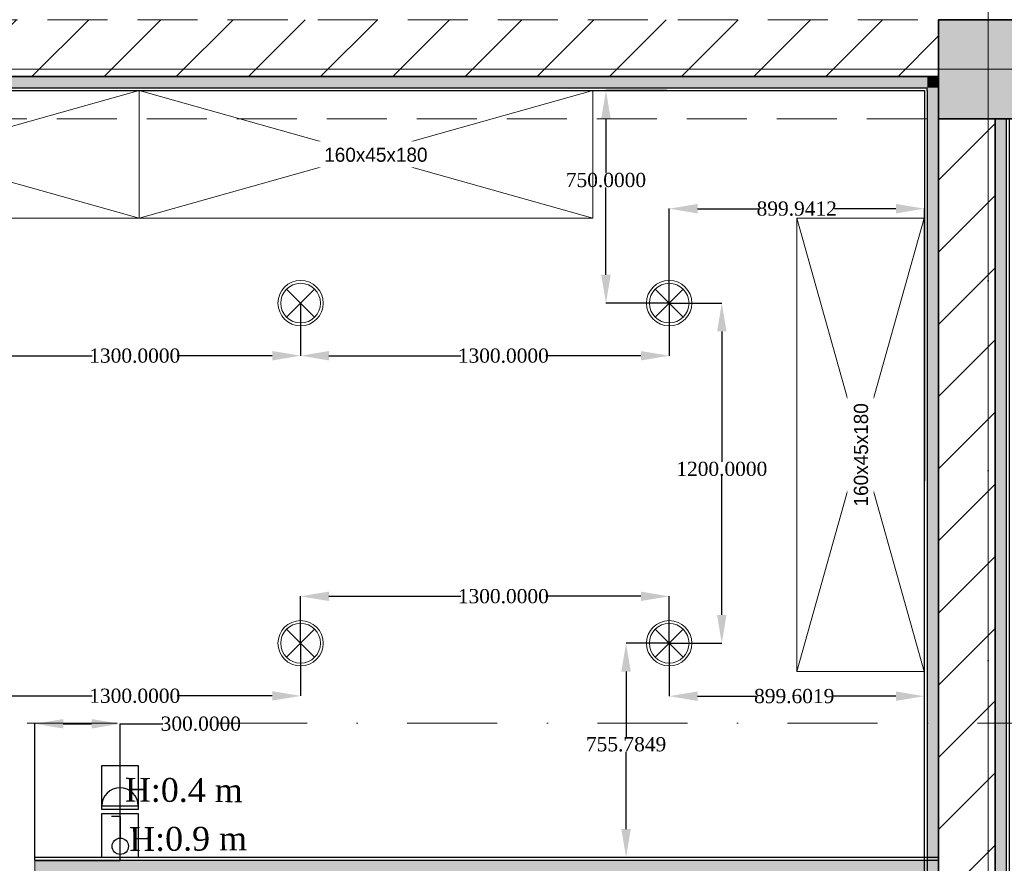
# Model space of a CAD drawing. Header units: inches. Extents: x -177438 to 34922, y -9538 to 55319.
# Tile 21 of 59: x -13647 to -10174, y 8821 to 11797. Entities that reach past the tile are written whole.
import ezdxf
from ezdxf.enums import TextEntityAlignment as Align

# ---------------------------------------------------------------- set-up
doc = ezdxf.new("R2010")
doc.units = ezdxf.units.IN
doc.header["$MEASUREMENT"] = 0
doc.set_wipeout_variables(frame=1)
for name, pattern in [('Dot & Dashed', [670.277762, 317.5, -176.388889, 0, -176.388874]), ('Hidden', [317.5, 211.666667, -105.833333]), ('Wipeout_Contour', [1000, 0, -1000])]:
    doc.linetypes.add(name, pattern=pattern)
for name, color, linetype in [('- განათება', 7, 'Continuous'), ('- საშტეფცელო როზეტები', 7, 'Continuous'), ('Marker - Section', 7, 'Continuous'), ('New_Structural - Bearing', 7, 'Continuous'), ('Structural - Bearing', 7, 'Continuous'), ('Structural - Grid', 7, 'Continuous')]:
    doc.layers.add(name, color=color, linetype=linetype)
for name, color, linetype, lineweight, true_color in [('Marker - Section_Pen_No__108', 7, 'Continuous', 13, 0xfd8379), ('New_Interior - Lamp_Pen_No__77', 7, 'Continuous', 20, 0xffeb28), ('New_Structural - Bearing_Pen_No__5', 7, 'Continuous', 25, 0x40a5ff), ('New_Structural - Bearing_Pen_No__57', 7, 'Continuous', 25, 0xdcd214), ('Structural - Bearing_Pen_No__102', 7, 'Continuous', 13, 0xcccccc), ('Structural - Bearing_Pen_No__161', 7, 'Continuous', 13, 0x6a6a6a), ('Structural - Bearing_Pen_No__28', 7, 'Continuous', 35, 0xa80f02), ('Structural - Bearing_Pen_No__81', 7, 'Continuous', 20, 0x6a6a6a), ('Structural - Grid_Pen_No__81', 7, 'Continuous', 20, 0x6a6a6a)]:
    doc.layers.add(name, color=color, linetype=linetype, lineweight=lineweight, true_color=true_color)
for name, color, linetype, lineweight in [('New_Annotation - Text_Pen_No__1', 7, 'Continuous', 13), ('New_Interior - Furniture _Pen_No__1', 7, 'Continuous', 13), ('New_Structural - Bearing_Pen_No__1', 7, 'Continuous', 13), ('Structural - Bearing_Pen_No__20', 1, 'Continuous', 0), ('Structural - Bearing_Pen_No__27', 7, 'Continuous', 35)]:
    doc.layers.add(name, color=color, linetype=linetype, lineweight=lineweight)
doc.styles.add('GENERATED_STYLE_3', font='txt')
doc.styles.get("Standard").update_dxf_attribs({"font": 'arial.ttf'})
doc.dimstyles.get("Standard").update_dxf_attribs({"dimtxt": 0.18, "dimasz": 0.18, "dimexe": 0.18, "dimexo": 0.0625, "dimgap": 0.09, "dimtad": 0, "dimtih": 1, "dimtoh": 1, "dimdec": 4, "dimzin": 0, "dimdsep": 46, "dimtxsty": 'Standard', "dimcen": 0.09, "dimadec": 0, "dimazin": 0, "dimtfac": 1, "dimtdec": 4, "dimtofl": 0, "dimtmove": 0, "dimatfit": 3, "dimfxl": 1, "dimtolj": 1, "dimtzin": 0, "dimarcsym": 0})
pattern_1 = [(45, (0, 0), (-127.2792, 127.2792), [])]

# ---------------------------------------------------------------- blocks, each defined once
blk = doc.blocks.new('Wall_2', base_point=(-46833.8, 32838))
at = {"layer": 'Structural - Bearing', "linetype": 'Continuous', "lineweight": 0, "true_color": 0x000000}
h = blk.add_hatch(dxfattribs=at)
h.set_pattern_fill('MASONRY_BLOCK', color=18, style=0, pattern_type=2)
h.set_pattern_definition(pattern_1)
h.paths.add_polyline_path([(-46833.8, 32838), (-46833.8, 32638), (-41183.8, 32638), (-41183.8, 32838)])
at = {"layer": 'Structural - Bearing_Pen_No__27', "color": 7, "linetype": 'Continuous', "lineweight": 35, "flags": 128}
blk.add_lwpolyline([(-46833.8, 32638), (-41183.8, 32638)], dxfattribs=at)
blk = doc.blocks.new('Wall_14', base_point=(-41183.8, 32488))
at = {"layer": 'Structural - Bearing', "linetype": 'Continuous', "lineweight": 0, "true_color": 0x000000}
h = blk.add_hatch(dxfattribs=at)
h.set_pattern_fill('MASONRY_BLOCK', color=18, style=0, pattern_type=2)
h.set_pattern_definition(pattern_1)
h.paths.add_polyline_path([(-40983.8, 32488), (-41183.8, 32488), (-41183.8, 26838), (-40983.8, 26838)])
at = {"layer": 'Structural - Bearing_Pen_No__27', "color": 7, "linetype": 'Continuous', "lineweight": 35, "flags": 128}
for points in [[(-41183.8, 32488), (-41183.8, 29832.2)], [(-40983.8, 26838), (-40983.8, 32488)]]:
    blk.add_lwpolyline(points, dxfattribs=at)
blk = doc.blocks.new('Wall_51', base_point=(-46983.8, 32638))
at = {"layer": 'New_Structural - Bearing_Pen_No__57', "linetype": 'Continuous', "lineweight": 25, "true_color": 0xdcd214}
for points in [[(-41223.8, 32638), (-46833.8, 32638), (-46833.8, 32598), (-41223.8, 32598)], [(-41223.8, 32598), (-41183.8, 32598), (-41183.8, 32638)], [(-41223.8, 32598), (-41183.8, 32638), (-41223.8, 32638)]]:
    blk.add_hatch(color=52, dxfattribs=at).paths.add_polyline_path(points)
at = {"layer": 'New_Structural - Bearing_Pen_No__1', "color": 7, "linetype": 'Continuous', "lineweight": 13, "flags": 128}
blk.add_lwpolyline([(-41183.8, 32638), (-41183.8, 32598)], dxfattribs=at)
at = {"layer": 'New_Structural - Bearing_Pen_No__5', "color": 161, "linetype": 'Continuous', "lineweight": 25, "true_color": 0x40a5ff}
for p in [(-46833.8, 32598), (-41223.8, 32588)]:
    blk.add_line(p, (-41223.8, 32598), dxfattribs=at)
at = {"layer": 'New_Structural - Bearing_Pen_No__5', "color": 161, "linetype": 'Continuous', "lineweight": 25, "true_color": 0x40a5ff, "flags": 128}
for points in [[(-41183.8, 32638), (-46833.8, 32638)], [(-46783.8, 32588), (-41233.8, 32588)]]:
    blk.add_lwpolyline(points, dxfattribs=at)
blk = doc.blocks.new('Wall_52', base_point=(-41183.8, 32638))
at = {"layer": 'New_Structural - Bearing_Pen_No__57', "linetype": 'Continuous', "lineweight": 25, "true_color": 0xdcd214}
blk.add_hatch(color=52, dxfattribs=at).paths.add_polyline_path([(-41223.8, 32598), (-41224.6, 29832.2), (-41184.6, 29832.2), (-41183.8, 32598)])
at = {"layer": 'New_Structural - Bearing_Pen_No__1', "color": 7, "linetype": 'Continuous', "lineweight": 13, "flags": 128}
for points in [[(-41224.6, 29832.2), (-41234.6, 29832.2)], [(-41184.6, 29832.2), (-41224.6, 29832.2)]]:
    blk.add_lwpolyline(points, dxfattribs=at)
at = {"layer": 'New_Structural - Bearing_Pen_No__5', "color": 161, "linetype": 'Continuous', "lineweight": 25, "true_color": 0x40a5ff}
for q in [(-41224.6, 29832.2), (-41223.8, 32598)]:
    blk.add_line((-41223.8, 32588), q, dxfattribs=at)
at = {"layer": 'New_Structural - Bearing_Pen_No__5', "color": 161, "linetype": 'Continuous', "lineweight": 25, "true_color": 0x40a5ff, "flags": 128}
for points in [[(-41233.8, 32588), (-41234.6, 29832.2)], [(-41184.6, 29832.2), (-41183.8, 32598)]]:
    blk.add_lwpolyline(points, dxfattribs=at)
blk = doc.blocks.new('Wall_53', base_point=(-41184.6, 29832.2))
at = {"layer": 'New_Structural - Bearing_Pen_No__57', "linetype": 'Continuous', "lineweight": 25, "true_color": 0xdcd214}
blk.add_hatch(color=52, dxfattribs=at).paths.add_polyline_path([(-44371, 29832.2), (-41184.6, 29832.2), (-41184.6, 29872.2), (-44371, 29872.2)])
at = {"layer": 'New_Structural - Bearing_Pen_No__1', "color": 7, "linetype": 'Continuous', "lineweight": 13, "flags": 128}
for points in [[(-44371, 29872.2), (-44371, 29882.2)], [(-44371, 29832.2), (-44371, 29872.2)], [(-41184.6, 29872.2), (-41184.6, 29882.2)], [(-41184.6, 29832.2), (-41184.6, 29872.2)]]:
    blk.add_lwpolyline(points, dxfattribs=at)
at = {"layer": 'New_Structural - Bearing_Pen_No__5', "color": 161, "linetype": 'Continuous', "lineweight": 25, "true_color": 0x40a5ff}
blk.add_line((-41184.6, 29872.2), (-44371, 29872.2), dxfattribs=at)
at = {"layer": 'New_Structural - Bearing_Pen_No__5', "color": 161, "linetype": 'Continuous', "lineweight": 25, "true_color": 0x40a5ff, "flags": 128}
for points in [[(-41184.6, 29882.2), (-44371, 29882.2)], [(-44371, 29832.2), (-41184.6, 29832.2)]]:
    blk.add_lwpolyline(points, dxfattribs=at)
blk = doc.blocks.new('Wall_56', base_point=(-40983.8, 32638))
at = {"layer": 'New_Structural - Bearing_Pen_No__57', "linetype": 'Continuous', "lineweight": 25, "true_color": 0xdcd214}
blk.add_hatch(color=52, dxfattribs=at).paths.add_polyline_path([(-40943.8, 32488), (-40983.8, 32488), (-40983.8, 26838), (-40943.8, 26838)])
at = {"layer": 'New_Structural - Bearing_Pen_No__5', "color": 161, "linetype": 'Continuous', "lineweight": 25, "true_color": 0x40a5ff}
blk.add_line((-40943.8, 26838), (-40943.8, 32488), dxfattribs=at)
at = {"layer": 'New_Structural - Bearing_Pen_No__5', "color": 161, "linetype": 'Continuous', "lineweight": 25, "true_color": 0x40a5ff, "flags": 128}
for points in [[(-40983.8, 32488), (-40983.8, 26838)], [(-40933.8, 26838), (-40933.8, 32488)]]:
    blk.add_lwpolyline(points, dxfattribs=at)
blk = doc.blocks.new('Column_8', base_point=(-41008.8, 32663))
at = {"layer": 'Structural - Bearing_Pen_No__161', "linetype": 'Continuous', "lineweight": 0, "true_color": 0x6a6a6a}
blk.add_hatch(color=251, dxfattribs=at).paths.add_polyline_path([(-40833.8, 32488), (-40833.8, 32838), (-41183.8, 32838), (-41183.8, 32488)])
at = {"layer": 'Structural - Bearing_Pen_No__20', "color": 1, "linetype": 'Continuous', "lineweight": 0}
for p, q in [((-41008.8, 32743), (-41008.8, 32918)), ((-41088.8, 32663), (-41263.8, 32663)), ((-40928.8, 32663), (-40753.8, 32663)), ((-41008.8, 32583), (-41008.8, 32408))]:
    blk.add_line(p, q, dxfattribs=at)
blk.add_point((-41008.8, 32663), dxfattribs=at)
at = {"layer": 'Structural - Bearing_Pen_No__28', "color": 14, "linetype": 'Continuous', "lineweight": 35, "true_color": 0xa80f02, "flags": 128}
blk.add_lwpolyline([(-40833.8, 32488), (-40833.8, 32838), (-41183.8, 32838), (-41183.8, 32488)], close=True, dxfattribs=at)
blk = doc.blocks.new('Wardrobe 01')
at = {"layer": 'New_Interior - Furniture _Pen_No__1', "color": 7, "linetype": 'Continuous', "lineweight": 13}
for p, q in [((1600, 0), (0, 450)), ((0, 0), (1600, 450))]:
    blk.add_line(p, q, dxfattribs=at)
at = {"layer": 'New_Interior - Furniture _Pen_No__1', "color": 7, "linetype": 'Continuous', "lineweight": 13, "flags": 128}
blk.add_lwpolyline([(0, 0), (1600, 0), (1600, 450), (0, 450)], close=True, dxfattribs=at)
blk = doc.blocks.new('Standard grid marker')
at = {"layer": 'Structural - Grid_Pen_No__81', "color": 251, "linetype": 'Continuous', "lineweight": 20, "true_color": 0x6a6a6a}
blk.add_line((1000, 0), (51328.1, 0), dxfattribs=at)
at = {"layer": 'Structural - Grid_Pen_No__81', "color": 251, "lineweight": 20, "true_color": 0x6a6a6a, "style": 'GENERATED_STYLE_3'}
for tag, p in [('AC_MarkerText_1_0', (-100, -144)), ('AC_MarkerText_1_1', (52428.1, -144))]:
    blk.add_attdef(tag, text='', height=100, rotation=180, dxfattribs=at).set_placement(p, align=Align.TOP_CENTER)
blk = doc.blocks.new('Standard grid marker_2')
at = {"layer": 'Structural - Grid_Pen_No__81', "color": 251, "linetype": 'Continuous', "lineweight": 20, "true_color": 0x6a6a6a}
blk.add_line((1000, 0), (27734.9, 0), dxfattribs=at)
at = {"layer": 'Structural - Grid_Pen_No__81', "color": 251, "lineweight": 20, "true_color": 0x6a6a6a, "style": 'GENERATED_STYLE_3'}
for tag, p in [('AC_MarkerText_1_0', (-1.5, -46.7)), ('AC_MarkerText_1_1', (28933.4, -46.7))]:
    blk.add_attdef(tag, text='', height=100, rotation=270, dxfattribs=at).set_placement(p, align=Align.TOP_CENTER)
blk = doc.blocks.new('Beam_8', base_point=(-41008.8, 14663))
at = {"layer": 'Structural - Bearing_Pen_No__102', "color": 254, "linetype": 'Hidden', "lineweight": 13, "true_color": 0xcccccc}
blk.add_line((-41183.8, 26838), (-41183.8, 32488), dxfattribs=at)
at = {"layer": 'Structural - Bearing_Pen_No__81', "color": 251, "linetype": 'Dot & Dashed', "lineweight": 20, "true_color": 0x6a6a6a}
blk.add_line((-41008.8, 14663), (-41008.8, 32663), dxfattribs=at)
blk = doc.blocks.new('Beam_13', base_point=(-47008.8, 32663))
at = {"layer": 'Structural - Bearing_Pen_No__102', "color": 254, "linetype": 'Hidden', "lineweight": 13, "true_color": 0xcccccc}
for p, q in [((-47183.8, 32838), (-23183.8, 32838)), ((-46833.8, 32488), (-41183.8, 32488))]:
    blk.add_line(p, q, dxfattribs=at)
at = {"layer": 'Structural - Bearing_Pen_No__81', "color": 251, "linetype": 'Dot & Dashed', "lineweight": 20, "true_color": 0x6a6a6a}
blk.add_line((-47008.8, 32663), (991.2, 32663), dxfattribs=at)
blk = doc.blocks.new('Cutting Plane_2', base_point=(3944.3, 35559.3))
at = {"layer": 'Marker - Section_Pen_No__108', "color": 11, "linetype": 'Dot & Dashed', "lineweight": 13, "true_color": 0xfd8379}
blk.add_line((-19947.3, 30356.7), (-47933.8, 30356.7), dxfattribs=at)
blk = doc.blocks.new('Recessed Spot')
at = {"layer": 'New_Interior - Lamp_Pen_No__77', "color": 2, "linetype": 'Continuous', "lineweight": 20, "true_color": 0xffeb28}
for q in [(-49.5, 49.5), (49.5, 49.5), (-49.5, -49.5), (49.5, -49.5)]:
    blk.add_line((0, 0), q, dxfattribs=at)
at = {"layer": 'New_Interior - Lamp_Pen_No__77', "color": 2, "linetype": 'Continuous', "lineweight": 20, "true_color": 0xffeb28, "flags": 128}
blk.add_lwpolyline([(80, 0, 1), (-80, 0, 1)], format="xyb", close=True, dxfattribs=at)
at = {"layer": 'New_Interior - Lamp_Pen_No__77', "color": 2, "linetype": 'Continuous', "lineweight": 20, "true_color": 0xffeb28}
blk.add_circle((0, 0), 70, dxfattribs=at)
blk = doc.blocks.new('1 ჩარჩო')
at = {"layer": '- საშტეფცელო როზეტები', "color": 5}
blk.add_lwpolyline([(7775.1, 3905.1), (7903.3, 3905.1), (7903.3, 3750.1), (7775.1, 3750.1)], close=True, dxfattribs=at)
blk = doc.blocks.new('ერთკლავიშა ორკლავიშა სამკლავიშა ჩამრთველი იპ22')
at = {"layer": '- განათება', "color": 6}
blk.add_line((1, 97), (1, 353), dxfattribs=at)
blk.add_lwpolyline([(1, 353), (-106, 353)], dxfattribs=at)
blk.add_circle((0, 0), 97.5, dxfattribs=at)
blk = doc.blocks.new('ერთკლავიშა ჩამრთველი იპ 22')
at = {"layer": '- განათება', "color": 6}
blk.add_blockref('ერთკლავიშა ორკლავიშა სამკლავიშა ჩამრთველი იპ22', (0, 0), dxfattribs=at)
blk = doc.blocks.new('- საშტეფცელო როზეტი IP22')
at = {"layer": '- საშტეფცელო როზეტები', "color": 5}
for p, q in [((8536.7, 3822.7), (8536.7, 3888.1)), ((8472.6, 3758.6), (8600.9, 3758.6))]:
    blk.add_line(p, q, dxfattribs=at)
blk.add_arc((8536.7, 3758.6), 64.1, 0, 180, dxfattribs=at)
blk = doc.blocks.new('*D819')
at = {"layer": '- განათება', "color": 0, "lineweight": -2, "transparency": 16777216}
for p, q in [((-13956.4, 10797.2), (-13956.4, 10611.6)), ((-12656.4, 10797.2), (-12656.4, 10611.6)), ((-13856.4, 10611.7), (-13391.1, 10611.7)), ((-12756.4, 10611.7), (-13091.9, 10611.7))]:
    blk.add_line(p, q, dxfattribs=at)
at = {"layer": '- განათება', "color": 0, "transparency": 16777216}
for points in [[(-13856.4, 10628.4), (-13856.4, 10595.1), (-13956.4, 10611.7)], [(-12756.4, 10628.4), (-12756.4, 10595.1), (-12656.4, 10611.7)]]:
    blk.add_solid(points, dxfattribs=at)
at = {"layer": 'Defpoints', "color": 0, "transparency": 16777216}
for p in [(-13956.4, 10797.3), (-12656.4, 10797.3), (-13956.4, 10611.7)]:
    blk.add_point(p, dxfattribs=at)
at = {"layer": '- განათება', "color": 0, "transparency": 16777216, "insert": (-13241.5, 10611.7), "char_height": 50, "attachment_point": 5}
blk.add_mtext('\\A1;{\\fSylfaen|b0|i0|c0|p18;1300.0000}', dxfattribs=at)
blk = doc.blocks.new('*D820')
at = {"layer": '- განათება', "color": 0, "lineweight": -2, "transparency": 16777216}
for p, q in [((-12656.4, 10797.2), (-12656.4, 10611.6)), ((-11356.4, 10797.2), (-11356.4, 10611.6)), ((-12556.4, 10611.7), (-12091.1, 10611.7)), ((-11456.4, 10611.7), (-11791.9, 10611.7))]:
    blk.add_line(p, q, dxfattribs=at)
at = {"layer": '- განათება', "color": 0, "transparency": 16777216}
for points in [[(-12556.4, 10628.4), (-12556.4, 10595.1), (-12656.4, 10611.7)], [(-11456.4, 10628.4), (-11456.4, 10595.1), (-11356.4, 10611.7)]]:
    blk.add_solid(points, dxfattribs=at)
at = {"layer": 'Defpoints', "color": 0, "transparency": 16777216}
for p in [(-12656.4, 10797.3), (-11356.4, 10797.3), (-12656.4, 10611.7)]:
    blk.add_point(p, dxfattribs=at)
at = {"layer": '- განათება', "color": 0, "transparency": 16777216, "insert": (-11941.5, 10611.7), "char_height": 50, "attachment_point": 5}
blk.add_mtext('\\A1;{\\fSylfaen|b0|i0|c0|p18;1300.0000}', dxfattribs=at)
blk = doc.blocks.new('*D821')
at = {"layer": '- განათება', "color": 0, "lineweight": -2, "transparency": 16777216}
for p, q in [((-11365.3, 11547.3), (-11579.7, 11547.3)), ((-11579.5, 11447.3), (-11579.5, 11257)), ((-11579.5, 10897.3), (-11579.5, 11205.7)), ((-11356.5, 10797.3), (-11579.7, 10797.3))]:
    blk.add_line(p, q, dxfattribs=at)
at = {"layer": '- განათება', "color": 0, "transparency": 16777216}
for points in [[(-11596.2, 11447.3), (-11562.8, 11447.3), (-11579.5, 11547.3)], [(-11596.2, 10897.3), (-11562.8, 10897.3), (-11579.5, 10797.3)]]:
    blk.add_solid(points, dxfattribs=at)
at = {"layer": 'Defpoints', "color": 0, "transparency": 16777216}
for p in [(-11579.5, 11547.3), (-11365.2, 11547.3), (-11356.4, 10797.3)]:
    blk.add_point(p, dxfattribs=at)
at = {"layer": '- განათება', "color": 0, "transparency": 16777216, "insert": (-11579.5, 11231.3), "char_height": 50, "attachment_point": 5}
blk.add_mtext('\\A1;{\\fSylfaen|b0|i0|c0|p18;750.0000}', dxfattribs=at)
blk = doc.blocks.new('*D822')
at = {"layer": '- განათება', "color": 0, "lineweight": -2, "transparency": 16777216}
for p, q in [((-11356.4, 10797.3), (-11356.4, 11130.7)), ((-11256.4, 11130.5), (-11039.8, 11130.5)), ((-10556.5, 11130.5), (-10773.3, 11130.5)), ((-10456.5, 10806.1), (-10456.5, 11130.7))]:
    blk.add_line(p, q, dxfattribs=at)
at = {"layer": '- განათება', "color": 0, "transparency": 16777216}
for points in [[(-11256.4, 11147.2), (-11256.4, 11113.8), (-11356.4, 11130.5)], [(-10556.5, 11147.2), (-10556.5, 11113.8), (-10456.5, 11130.5)]]:
    blk.add_solid(points, dxfattribs=at)
at = {"layer": 'Defpoints', "color": 0, "transparency": 16777216}
for p in [(-10456.5, 11130.5), (-10456.5, 10806), (-11356.4, 10797.3)]:
    blk.add_point(p, dxfattribs=at)
at = {"layer": '- განათება', "color": 0, "transparency": 16777216, "insert": (-10906.6, 11130.5), "char_height": 50, "attachment_point": 5}
blk.add_mtext('\\A1;{\\fSylfaen|b0|i0|c0|p18;899.9412}', dxfattribs=at)
blk = doc.blocks.new('*D823')
at = {"layer": '- განათება', "color": 0, "lineweight": -2, "transparency": 16777216}
for p, q in [((-11356.4, 10797.3), (-11170.7, 10797.3)), ((-11170.9, 10697.3), (-11170.9, 10237.9)), ((-11170.9, 9697.3), (-11170.9, 10186.6)), ((-11356.4, 9597.3), (-11170.7, 9597.3))]:
    blk.add_line(p, q, dxfattribs=at)
at = {"layer": '- განათება', "color": 0, "transparency": 16777216}
for points in [[(-11187.6, 10697.3), (-11154.2, 10697.3), (-11170.9, 10797.3)], [(-11187.6, 9697.3), (-11154.2, 9697.3), (-11170.9, 9597.3)]]:
    blk.add_solid(points, dxfattribs=at)
at = {"layer": 'Defpoints', "color": 0, "transparency": 16777216}
for p in [(-11356.4, 10797.3), (-11356.4, 9597.3), (-11170.9, 9597.3)]:
    blk.add_point(p, dxfattribs=at)
at = {"layer": '- განათება', "color": 0, "transparency": 16777216, "insert": (-11170.9, 10212.2), "char_height": 50, "attachment_point": 5}
blk.add_mtext('\\A1;{\\fSylfaen|b0|i0|c0|p18;1200.0000}', dxfattribs=at)
blk = doc.blocks.new('*D824')
at = {"layer": '- განათება', "color": 0, "lineweight": -2, "transparency": 16777216}
for p, q in [((-11356.4, 9597.2), (-11356.4, 9410.4)), ((-10456.8, 9606), (-10456.8, 9410.4)), ((-11256.4, 9410.6), (-11049.2, 9410.6)), ((-10556.8, 9410.6), (-10781.8, 9410.6))]:
    blk.add_line(p, q, dxfattribs=at)
at = {"layer": '- განათება', "color": 0, "transparency": 16777216}
for points in [[(-11256.4, 9427.3), (-11256.4, 9393.9), (-11356.4, 9410.6)], [(-10556.8, 9427.3), (-10556.8, 9393.9), (-10456.8, 9410.6)]]:
    blk.add_solid(points, dxfattribs=at)
at = {"layer": 'Defpoints', "color": 0, "transparency": 16777216}
for p in [(-11356.4, 9597.3), (-10456.8, 9606), (-10456.8, 9410.6)]:
    blk.add_point(p, dxfattribs=at)
at = {"layer": '- განათება', "color": 0, "transparency": 16777216, "insert": (-10915.5, 9410.6), "char_height": 50, "attachment_point": 5}
blk.add_mtext('\\A1;{\\fSylfaen|b0|i0|c0|p18;899.6019}', dxfattribs=at)
blk = doc.blocks.new('*D825')
at = {"layer": '- განათება', "color": 0, "lineweight": -2, "transparency": 16777216}
for p, q in [((-11356.5, 9597.3), (-11508.7, 9597.3)), ((-11508.5, 9497.3), (-11508.5, 9266.2)), ((-11508.5, 8941.5), (-11508.5, 9214.8)), ((-11347.8, 8841.5), (-11508.7, 8841.5))]:
    blk.add_line(p, q, dxfattribs=at)
at = {"layer": '- განათება', "color": 0, "transparency": 16777216}
for points in [[(-11525.2, 9497.3), (-11491.8, 9497.3), (-11508.5, 9597.3)], [(-11525.2, 8941.5), (-11491.8, 8941.5), (-11508.5, 8841.5)]]:
    blk.add_solid(points, dxfattribs=at)
at = {"layer": 'Defpoints', "color": 0, "transparency": 16777216}
for p in [(-11356.4, 9597.3), (-11508.5, 8841.5), (-11347.7, 8841.5)]:
    blk.add_point(p, dxfattribs=at)
at = {"layer": '- განათება', "color": 0, "transparency": 16777216, "insert": (-11508.5, 9240.5), "char_height": 50, "attachment_point": 5}
blk.add_mtext('\\A1;{\\fSylfaen|b0|i0|c0|p18;755.7849}', dxfattribs=at)
blk = doc.blocks.new('*D829')
at = {"layer": '- განათება', "color": 0, "lineweight": -2, "transparency": 16777216}
for p, q in [((-13956.4, 9597.2), (-13956.4, 9411.6)), ((-12656.4, 9597.2), (-12656.4, 9411.6)), ((-13856.4, 9411.7), (-13391.1, 9411.7)), ((-12756.4, 9411.7), (-13091.9, 9411.7))]:
    blk.add_line(p, q, dxfattribs=at)
at = {"layer": '- განათება', "color": 0, "transparency": 16777216}
for points in [[(-13856.4, 9428.4), (-13856.4, 9395.1), (-13956.4, 9411.7)], [(-12756.4, 9428.4), (-12756.4, 9395.1), (-12656.4, 9411.7)]]:
    blk.add_solid(points, dxfattribs=at)
at = {"layer": 'Defpoints', "color": 0, "transparency": 16777216}
for p in [(-13956.4, 9597.3), (-12656.4, 9597.3), (-13956.4, 9411.7)]:
    blk.add_point(p, dxfattribs=at)
at = {"layer": '- განათება', "color": 0, "transparency": 16777216, "insert": (-13241.5, 9411.7), "char_height": 50, "attachment_point": 5}
blk.add_mtext('\\A1;{\\fSylfaen|b0|i0|c0|p18;1300.0000}', dxfattribs=at)
blk = doc.blocks.new('*D830')
at = {"layer": '- განათება', "color": 0, "lineweight": -2, "transparency": 16777216}
for p, q in [((-12656.4, 9597.3), (-12656.4, 9763.2)), ((-12556.4, 9763), (-12091.1, 9763)), ((-11456.4, 9763), (-11791.9, 9763)), ((-11356.4, 9597.3), (-11356.4, 9763.2))]:
    blk.add_line(p, q, dxfattribs=at)
at = {"layer": '- განათება', "color": 0, "transparency": 16777216}
for points in [[(-12556.4, 9779.7), (-12556.4, 9746.3), (-12656.4, 9763)], [(-11456.4, 9779.7), (-11456.4, 9746.3), (-11356.4, 9763)]]:
    blk.add_solid(points, dxfattribs=at)
at = {"layer": 'Defpoints', "color": 0, "transparency": 16777216}
for p in [(-12656.4, 9763), (-12656.4, 9597.3), (-11356.4, 9597.3)]:
    blk.add_point(p, dxfattribs=at)
at = {"layer": '- განათება', "color": 0, "transparency": 16777216, "insert": (-11941.5, 9763), "char_height": 50, "attachment_point": 5}
blk.add_mtext('\\A1;{\\fSylfaen|b0|i0|c0|p18;1300.0000}', dxfattribs=at)
blk = doc.blocks.new('*D1053')
at = {"layer": '- საშტეფცელო როზეტები', "color": 0, "lineweight": -2, "transparency": 16777216}
for p, q in [((-13593.5, 8831.6), (-13593.5, 9313.4)), ((-13493.5, 9313.2), (-13393.5, 9313.2)), ((-13293.5, 8831.6), (-13293.5, 9313.4)), ((-13293.5, 9313.2), (-13141.9, 9313.2))]:
    blk.add_line(p, q, dxfattribs=at)
at = {"layer": '- საშტეფცელო როზეტები', "color": 0, "transparency": 16777216}
for points in [[(-13493.5, 9329.9), (-13493.5, 9296.5), (-13593.5, 9313.2)], [(-13393.5, 9329.9), (-13393.5, 9296.5), (-13293.5, 9313.2)]]:
    blk.add_solid(points, dxfattribs=at)
at = {"layer": 'Defpoints', "color": 0, "transparency": 16777216}
for p in [(-13293.5, 9313.2), (-13593.5, 8831.5), (-13293.5, 8831.5)]:
    blk.add_point(p, dxfattribs=at)
at = {"layer": '- საშტეფცელო როზეტები', "color": 0, "transparency": 16777216, "insert": (-13008.4, 9313.2), "char_height": 50, "attachment_point": 5}
blk.add_mtext('\\A1;{\\fSylfaen|b0|i0|c0|p18;300.0000}', dxfattribs=at)

msp = doc.modelspace()

# ---------------------------------------------------------------- linework, layer by layer
at = {"layer": '- განათება', "color": 1}
msp.add_lwpolyline([(-13593.4613, 8831.49902), (-13293.4613, 8831.49902), (-13293.4613, 9034)], dxfattribs=at)

# ---------------------------------------------------------------- block references
at = {"layer": '- განათება'}
msp.add_blockref('1 ჩარჩო', (-21132.66896, 5091.43654), dxfattribs=at)
at = {"layer": '- განათება', "color": 6, "xscale": 0.2965673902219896, "yscale": 0.2965673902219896, "zscale": 0.2965673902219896}
msp.add_blockref('ერთკლავიშა ჩამრთველი იპ 22', (-13292.44632, 8881.08269), dxfattribs=at)
at = {"layer": 'New_Interior - Furniture _Pen_No__1', "color": 7, "linetype": 'Continuous', "lineweight": 13, "xscale": -1, "zscale": 1000}
for p in [(-13226.20136, 11097.28394), (-11626.20136, 11097.28394)]:
    msp.add_blockref('Wardrobe 01', p, dxfattribs=at)
at = {"layer": 'New_Interior - Furniture _Pen_No__1', "color": 7, "linetype": 'Continuous', "lineweight": 13, "xscale": -1, "zscale": 1000, "rotation": 270}
msp.add_blockref('Wardrobe 01', (-10906.56901, 9497.28394), dxfattribs=at)
at = {"layer": 'New_Structural - Bearing', "color": 7, "lineweight": 35}
for name, p in [('Wall_51', (-16206.28398, 11597.28394)), ('Wall_52', (-10406.28398, 11597.28394)), ('Wall_56', (-10206.28398, 11597.28394)), ('Wall_53', (-10407.07745, 8791.49902))]:
    msp.add_blockref(name, p, dxfattribs=at)
at = {"layer": 'Structural - Bearing', "color": 14, "lineweight": 35, "true_color": 0xa80f02}
msp.add_blockref('Column_8', (-10231.28398, 11622.28394), dxfattribs=at)
at = {"layer": 'Structural - Bearing', "color": 254, "lineweight": 13, "true_color": 0xcccccc}
for name, p in [('Beam_13', (-16231.28398, 11622.28394)), ('Beam_8', (-10231.28398, -6377.71606))]:
    msp.add_blockref(name, p, dxfattribs=at)
at = {"layer": 'Structural - Bearing', "color": 7, "lineweight": 35}
for name, p in [('Wall_2', (-16056.28398, 11797.28394)), ('Wall_14', (-10406.28398, 11447.28394))]:
    msp.add_blockref(name, p, dxfattribs=at)
at = {"layer": 'Structural - Grid', "color": 8, "linetype": 'Continuous', "lineweight": 15, "zscale": 1000}
for name, p, rotation in [('Standard grid marker_2', (-10231.28398, -9337.64184), 90), ('Standard grid marker', (34721.7883, 11622.28394), 180)]:
    msp.add_blockref(name, p, dxfattribs=dict(at, rotation=rotation))

# ---------------------------------------------------------------- texts
at = {"layer": '- განათება', "color": 5, "insert": (-13261.45937, 8948.50174), "char_height": 83.9644685, "attachment_point": 1, "rotation": 0.31067434}
msp.add_mtext_dynamic_manual_height_columns('{\\fSylfaen|b0|i0|c0|p18;H:0.9 m}', width=710.9466492, gutter_width=1.70068, heights=[0], dxfattribs=at)
at = {"layer": '- საშტეფცელო როზეტები', "color": 5, "insert": (-12860.35135, 9120.38147), "char_height": 83.9644685, "attachment_point": 3, "rotation": 359.68932566}
msp.add_mtext_dynamic_manual_height_columns('{\\fSylfaen|b0|i0|c0|p18;H:0.4 m}', width=710.9466492, gutter_width=1.70068, heights=[0], dxfattribs=at)

# ---------------------------------------------------------------- next in the draw order: wipeouts: each hides what was drawn before it
at = {"color": 7, "linetype": 'Wipeout_Contour', "lineweight": 13, "ltscale": 269899.891535}
msp.add_wipeout([(-12596.48036, 11276.07215), (-12185.57053, 11276.07215), (-12185.57053, 11368.49644), (-12596.48036, 11368.49644)], dxfattribs=at).dxf.layer = 'New_Annotation - Text_Pen_No__1'
at = {"color": 7, "linetype": 'Wipeout_Contour', "lineweight": 13, "ltscale": 259586.712389}
msp.add_wipeout([(-10635.35651, 10056.65312), (-10635.35651, 10467.56294), (-10727.78081, 10467.56294), (-10727.78081, 10056.65312)], dxfattribs=at).dxf.layer = 'New_Annotation - Text_Pen_No__1'

# ---------------------------------------------------------------- next in the draw order: texts
at = {"layer": 'New_Annotation - Text_Pen_No__1', "color": 7, "linetype": 'Continuous', "lineweight": 13, "insert": (-12391.02545, 11345.81765), "char_height": 50, "attachment_point": 2, "style": 'GENERATED_STYLE_3'}
msp.add_mtext('\\A1;{\\pqc;\\fBOG 2018|b0|i0|c0|p0;\\W1.000000;1\\fBOG 2018|b0|i0|c0|p0;\\W1.000000;6\\fBOG 2018|b0|i0|c0|p0;\\W1.000000;0x45x180}', dxfattribs=at)
at = {"layer": 'New_Annotation - Text_Pen_No__1', "color": 7, "linetype": 'Continuous', "lineweight": 13, "insert": (-10705.10202, 10262.10803), "char_height": 50, "attachment_point": 2, "rotation": 90, "style": 'GENERATED_STYLE_3'}
msp.add_mtext('\\A1;{\\pqc;\\fBOG 2018|b0|i0|c0|p0;\\W1.000000;1\\fBOG 2018|b0|i0|c0|p0;\\W1.000000;6\\fBOG 2018|b0|i0|c0|p0;\\W1.000000;0x45x180}', dxfattribs=at)

# ---------------------------------------------------------------- next in the draw order: block references
at = {"layer": 'Marker - Section', "color": 11, "lineweight": 13, "true_color": 0xfd8379}
msp.add_blockref('Cutting Plane_2', (34721.7883, 14518.59888), dxfattribs=at)

# ---------------------------------------------------------------- next in the draw order: block references
at = {"layer": '- განათება', "color": 2, "linetype": 'Continuous', "lineweight": 20, "true_color": 0xffeb28, "zscale": 1000, "rotation": 270}
for p in [(-12656.44899, 10797.28394), (-11356.44899, 10797.28394), (-12656.44899, 9597.28394), (-11356.44899, 9597.28394)]:
    msp.add_blockref('Recessed Spot', p, dxfattribs=at)
at = {"layer": '- საშტეფცელო როზეტები'}
for name, p in [('1 ჩარჩო', (-21132.66896, 5260.46637)), ('- საშტეფცელო როზეტი IP22', (-21830.2029, 5264.94302))]:
    msp.add_blockref(name, p, dxfattribs=at)

# ---------------------------------------------------------------- next in the draw order: dimensions: what is measured, and where the dimension line sits
at = {"layer": '- განათება', "color": 1}
for base, p1, p2, angle, picture, middle in [((-11579.5, 11547.28394), (-11356.44899, 10797.28394), (-11365.23293, 11547.28394), 90, '*D821', (-11579.5, 11231.33543)), ((-13956.44899, 10611.74399), (-12656.44899, 10797.28394), (-13956.44899, 10797.28394), 180, '*D819', (-13241.50897, 10611.74399)), ((-12656.44899, 10611.74399), (-11356.44899, 10797.28394), (-12656.44899, 10797.28394), 180, '*D820', (-11941.50897, 10611.74399)), ((-11170.90904, 9597.28394), (-11356.44899, 10797.28394), (-11356.44899, 9597.28394), 270, '*D823', (-11170.90904, 10212.22395)), ((-12656.44899, 9763), (-11356.44899, 9597.28394), (-12656.44899, 9597.28394), 180, '*D830', (-11941.50897, 9763)), ((-13956.44899, 9411.74399), (-12656.44899, 9597.28394), (-13956.44899, 9597.28394), 180, '*D829', (-13241.50897, 9411.74399)), ((-11508.5, 8841.49902), (-11356.44899, 9597.28394), (-11347.70745, 8841.49902), 270, '*D825', (-11508.5, 9240.5))]:
    dim = msp.add_linear_dim(base=base, p1=p1, p2=p2, angle=angle, text='{\\fSylfaen|b0|i0|c0|p18;<>}', dimstyle='Standard', override={"dimtxt": 50, "dimasz": 100}, dxfattribs=at)
    dim.commit()
    dim.dimension.update_dxf_attribs({"geometry": picture, "text_midpoint": middle, "dimtype": 160})
for base, p1, p2, picture, middle in [((-10456.50775, 11130.5), (-11356.44899, 10797.28394), (-10456.50775, 10806.02548), '*D822', (-10906.56901, 11130.5)), ((-10456.84711, 9410.58875), (-11356.44899, 9597.28394), (-10456.84711, 9606.02557), '*D824', (-10915.46604, 9410.58875))]:
    dim = msp.add_linear_dim(base=base, p1=p1, p2=p2, text='{\\fSylfaen|b0|i0|c0|p18;<>}', dimstyle='Standard', override={"dimtxt": 50, "dimasz": 100}, dxfattribs=at)
    dim.commit()
    dim.dimension.update_dxf_attribs({"geometry": picture, "text_midpoint": middle, "dimtype": 160})
at = {"layer": '- საშტეფცელო როზეტები', "color": 1}
dim = msp.add_linear_dim(base=(-13293.46124, 9313.21508), p1=(-13593.46128, 8831.49902), p2=(-13293.46124, 8831.49902), text='{\\fSylfaen|b0|i0|c0|p18;<>}', dimstyle='Standard', override={"dimtxt": 50, "dimasz": 100}, dxfattribs=at)
dim.commit()
dim.dimension.update_dxf_attribs({"geometry": '*D1053', "text_midpoint": (-13008.40129, 9313.21508), "dimtype": 160})

doc.saveas('drawing.dxf')
